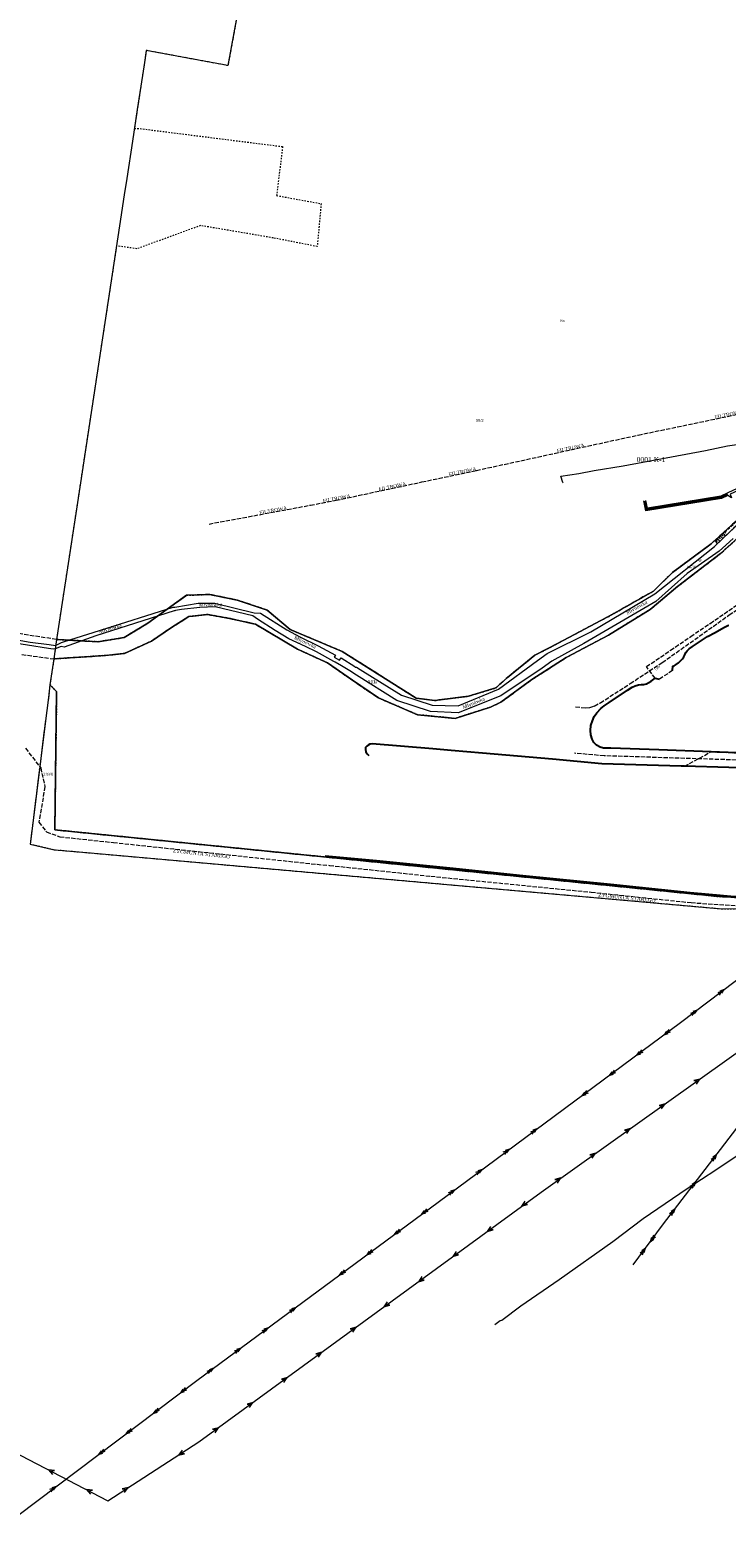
# Model space of a CAD drawing. Extents: x 7414218 to 7427513, y 5544630 to 5555035.
# Tile 6 of 46: x 7419129 to 7419374, y 5549245 to 5549772. Entities that reach past the tile are written whole.
import ezdxf
from ezdxf.enums import TextEntityAlignment as Align

# ---------------------------------------------------------------- set-up
doc = ezdxf.new("R2010")
doc.units = 0
for name, pattern in [('PRZER1-1', [1, 0.5, -0.5]), ('PRZER2-1', [1.5, 1, -0.5]), ('PRZER3-1', [2, 1.5, -0.5])]:
    doc.linetypes.add(name, pattern=pattern)
doc.layers.get('0').update_dxf_attribs({"linetype": 'CONTINUOUS'})
for name, color, linetype, lineweight in [('EGDE', 7, 'CONTINUOUS', 18), ('EGDE_O', 7, 'CONTINUOUS', 18), ('EGOE_O', 7, 'CONTINUOUS', 35), ('EGPG', 7, 'CONTINUOUS', 18), ('OTKJ', 7, 'CONTINUOUS', 18), ('OTKJ_O', 7, 'CONTINUOUS', 18), ('OTKK', 7, 'CONTINUOUS', 25), ('OTOO', 7, 'CONTINUOUS', 35), ('OTRK', 7, 'CONTINUOUS', 18), ('SULO', 7, 'CONTINUOUS', 35)]:
    doc.layers.add(name, color=color, linetype=linetype, lineweight=lineweight)
for name, color, linetype, lineweight, true_color in [('EGKK', 7, 'CONTINUOUS', 18, 0x24bc24), ('EGKK_O', 7, 'CONTINUOUS', 18, 0x24bc24), ('EGUG', 7, 'CONTINUOUS', 18, 0x008000), ('EGUG_O', 7, 'CONTINUOUS', 18, 0x008000), ('GELULI', 7, 'CONTINUOUS', 18, 0xfeffff), ('GELULI_O', 7, 'CONTINUOUS', 18, 0xfeffff), ('GSPPRB', 7, 'CONTINUOUS', 18, 0x80ffff), ('OTWP', 7, 'CONTINUOUS', 18, 0x59d9ff), ('OTWP_O', 7, 'CONTINUOUS', 18, 0x59d9ff), ('SUEP', 1, 'CONTINUOUS', 18, 0xff0000), ('SUWP', 5, 'CONTINUOUS', 18, 0x0000ff), ('SUWP_O', 5, 'CONTINUOUS', 18, 0x0000ff)]:
    doc.layers.add(name, color=color, linetype=linetype, lineweight=lineweight, true_color=true_color)
doc.styles.add('Times New Roman', font='times.ttf')

# ---------------------------------------------------------------- blocks, each defined once
blk = doc.blocks.new('GEPPGD1_2')
blk.add_hatch(color=0).paths.add_polyline_path([(0, -0.045), (0.013906, -0.042798), (0.02645, -0.036406), (0.036406, -0.02645), (0.042798, -0.013906), (0.045, 0), (0.042798, 0.013906), (0.036406, 0.02645), (0.02645, 0.036406), (0.013906, 0.042798), (0, 0.045), (-0.013906, 0.042798), (-0.02645, 0.036406), (-0.036406, 0.02645), (-0.042798, 0.013906), (-0.045, 0), (-0.042798, -0.013906), (-0.036406, -0.02645), (-0.02645, -0.036406), (-0.013906, -0.042798)])
blk = doc.blocks.new('GSPPRB0')
at = {"color": 0, "lineweight": 18}
for points in [[(-0.12726, -0.12726), (0.12726, 0.12726)], [(-0.12726, 0.12726), (0.12726, -0.12726)]]:
    blk.add_lwpolyline(points, dxfattribs=at)
blk = doc.blocks.new('KOLO')
blk.add_hatch(color=0).paths.add_polyline_path([(-0.175, 0), (-0.169037, -0.045293), (-0.151554, -0.0875), (-0.123744, -0.123744), (-0.0875, -0.151554), (-0.045293, -0.169037), (0, -0.175), (0.045293, -0.169037), (0.0875, -0.151554), (0.123744, -0.123744), (0.151554, -0.0875), (0.169037, -0.045293), (0.175, 0), (0.169037, 0.045293), (0.151554, 0.0875), (0.123744, 0.123744), (0.0875, 0.151554), (0.045293, 0.169037), (0, 0.175), (-0.045293, 0.169037), (-0.0875, 0.151554), (-0.123744, 0.123744), (-0.151554, 0.0875), (-0.169037, 0.045293)])
blk = doc.blocks.new('GSLKOG1')
blk.add_hatch(color=0).paths.add_polyline_path([(-0.175, 0), (-0.169037, -0.045293), (-0.151554, -0.0875), (-0.123744, -0.123744), (-0.0875, -0.151554), (-0.045293, -0.169037), (0, -0.175), (0.045293, -0.169037), (0.0875, -0.151554), (0.123744, -0.123744), (0.151554, -0.0875), (0.169037, -0.045293), (0.175, 0), (0.169037, 0.045293), (0.151554, 0.0875), (0.123744, 0.123744), (0.0875, 0.151554), (0.045293, 0.169037), (0, 0.175), (-0.045293, 0.169037), (-0.0875, 0.151554), (-0.123744, 0.123744), (-0.151554, 0.0875), (-0.169037, 0.045293)])
blk = doc.blocks.new('SUEP2')
at = {"color": 0}
for points in [[(-1.25, -0.5), (0.25, 0), (-1.25, 0.5)], [(-0.25, -0.5), (1.25, 0), (-0.25, 0.5)]]:
    blk.add_lwpolyline(points, dxfattribs=at)
blk = doc.blocks.new('SUEP3')
at = {"color": 0}
blk.add_lwpolyline([(0, 0), (-1, -0.75), (1, 0), (-1, 0.75)], close=True, dxfattribs=at)

msp = doc.modelspace()

# ---------------------------------------------------------------- linework, layer by layer
at = {"layer": 'EGDE', "linetype": 'Continuous', "lineweight": 18, "elevation": 10.22}
for points in [[(7419206.11, 5549800.89), (7419198.49, 5549759.23), (7419186.84, 5549761.4), (7419169.77, 5549764.57), (7419169, 5549759.54), (7419166.61, 5549743.8), (7419164.9, 5549732.62), (7419162.91, 5549719.51), (7419162.03, 5549713.72), (7419160.36, 5549702.78), (7419145.17, 5549603.05), (7419138.19, 5549557.21), (7419152.8, 5549556.43), (7419161.94, 5549557.9), (7419170.26, 5549562.91), (7419183.93, 5549572.79), (7419192.11, 5549573.05), (7419201.72, 5549571.1), (7419212.25, 5549567.59), (7419220.4, 5549560.69), (7419238.65, 5549553.02), (7419264.7, 5549536.53), (7419271.23, 5549535.73), (7419283.11, 5549537.25), (7419292.67, 5549540.14), (7419296.77, 5549543.78), (7419306.46, 5549551.65), (7419314.61, 5549555.92), (7419333.44, 5549565.85), (7419348.16, 5549574.28), (7419354.82, 5549580.78), (7419368.46, 5549590.89), (7419408.05, 5549627.17)], [(7419408.05, 5549627.17), (7419368.46, 5549590.89), (7419354.82, 5549580.78), (7419348.16, 5549574.28), (7419333.44, 5549565.85), (7419314.61, 5549555.92), (7419306.46, 5549551.65), (7419296.77, 5549543.78), (7419292.67, 5549540.14), (7419283.11, 5549537.25), (7419271.23, 5549535.73), (7419264.7, 5549536.53), (7419238.65, 5549553.02), (7419220.4, 5549560.69), (7419212.25, 5549567.59), (7419201.72, 5549571.1), (7419192.11, 5549573.05), (7419183.93, 5549572.79), (7419170.26, 5549562.91), (7419161.94, 5549557.9), (7419152.8, 5549556.43), (7419138.19, 5549557.21), (7419137.26, 5549550.39), (7419155.47, 5549551.59), (7419162.09, 5549552.33), (7419171.58, 5549556.65), (7419178.64, 5549561.45), (7419184.78, 5549565.32), (7419191.41, 5549566.01), (7419199.05, 5549564.64), (7419208.12, 5549562.61), (7419222.95, 5549553.83), (7419233.45, 5549549), (7419242.24, 5549542.88), (7419251.4, 5549536.65), (7419265.21, 5549530.74), (7419278.37, 5549529.46), (7419290.86, 5549533.42), (7419294.49, 5549535.11), (7419305.35, 5549543.1), (7419317.45, 5549550.85), (7419332.35, 5549558.76), (7419346.97, 5549567.79), (7419356.66, 5549575.91), (7419371.74, 5549587.46), (7419410.15, 5549622.14)], [(7419410.15, 5549622.14), (7419371.74, 5549587.46), (7419356.66, 5549575.91), (7419346.97, 5549567.79), (7419332.35, 5549558.76), (7419317.45, 5549550.85), (7419305.35, 5549543.1), (7419294.49, 5549535.11), (7419290.86, 5549533.42), (7419278.37, 5549529.46), (7419265.21, 5549530.74), (7419251.4, 5549536.65), (7419242.24, 5549542.88), (7419233.45, 5549549), (7419222.95, 5549553.83), (7419208.12, 5549562.61), (7419199.05, 5549564.64), (7419191.41, 5549566.01), (7419184.78, 5549565.32), (7419178.64, 5549561.45), (7419171.58, 5549556.65), (7419162.09, 5549552.33), (7419155.47, 5549551.59), (7419137.26, 5549550.39), (7419135.87, 5549541.29), (7419138.23, 5549538.88), (7419137.59, 5549490.21), (7419372.42, 5549466.59), (7419384.74, 5549466.49)], [(7419384.74, 5549466.49), (7419372.42, 5549466.59), (7419137.59, 5549490.21), (7419138.23, 5549538.88), (7419135.87, 5549541.29), (7419135.38, 5549536.75), (7419134.02, 5549526.74), (7419129.81, 5549492.5), (7419128.91, 5549485.22), (7419137.34, 5549483.22), (7419147.39, 5549482.33), (7419372.14, 5549462.43), (7419428.65, 5549462.47)]]:
    msp.add_lwpolyline(points, dxfattribs=at)
at = {"layer": 'EGKK', "linetype": 'PRZER3-1', "lineweight": 18, "elevation": 10.06}
for points in [[(7419408.05, 5549627.17), (7419368.46, 5549590.89), (7419354.82, 5549580.78), (7419348.16, 5549574.28), (7419333.44, 5549565.85), (7419314.61, 5549555.92), (7419306.46, 5549551.65), (7419296.77, 5549543.78), (7419292.67, 5549540.14), (7419283.11, 5549537.25), (7419271.23, 5549535.73), (7419264.7, 5549536.53), (7419238.65, 5549553.02), (7419220.4, 5549560.69), (7419212.25, 5549567.59), (7419201.72, 5549571.1), (7419192.11, 5549573.05), (7419183.93, 5549572.79), (7419170.26, 5549562.91), (7419161.94, 5549557.9), (7419152.8, 5549556.43), (7419138.19, 5549557.21), (7419115.53, 5549560.72)], [(7419126, 5549551.93), (7419137.26, 5549550.39), (7419155.47, 5549551.59), (7419162.09, 5549552.33), (7419171.58, 5549556.65), (7419178.64, 5549561.45), (7419184.78, 5549565.32), (7419191.41, 5549566.01), (7419199.05, 5549564.64), (7419208.12, 5549562.61), (7419222.95, 5549553.83), (7419233.45, 5549549), (7419242.24, 5549542.88), (7419251.4, 5549536.65), (7419265.21, 5549530.74), (7419278.37, 5549529.46), (7419290.86, 5549533.42), (7419294.49, 5549535.11), (7419305.35, 5549543.1), (7419317.45, 5549550.85), (7419332.35, 5549558.76), (7419346.97, 5549567.79), (7419356.66, 5549575.91), (7419371.74, 5549587.46), (7419410.15, 5549622.14)]]:
    msp.add_lwpolyline(points, dxfattribs=at)
at = {"layer": 'EGUG', "linetype": 'PRZER1-1', "lineweight": 18, "elevation": 10.08}
for points in [[(7419206.11, 5549800.89), (7419198.49, 5549759.23), (7419186.84, 5549761.4), (7419169.77, 5549764.57), (7419169, 5549759.54), (7419166.61, 5549743.8), (7419165.58, 5549737.08), (7419167.6, 5549737.06), (7419217.72, 5549730.73), (7419215.58, 5549713.49), (7419231.25, 5549710.65), (7419229.89, 5549695.53), (7419214.4, 5549698.58), (7419188.82, 5549702.92), (7419166.46, 5549694.75), (7419159.29, 5549695.78), (7419145.17, 5549603.05), (7419138.19, 5549557.21), (7419152.8, 5549556.43), (7419161.94, 5549557.9), (7419170.26, 5549562.91), (7419183.93, 5549572.79), (7419192.11, 5549573.05), (7419201.72, 5549571.1), (7419212.25, 5549567.59), (7419220.4, 5549560.69), (7419238.65, 5549553.02), (7419264.7, 5549536.53), (7419271.23, 5549535.73), (7419283.11, 5549537.25), (7419292.67, 5549540.14), (7419296.77, 5549543.78), (7419306.46, 5549551.65), (7419314.61, 5549555.92), (7419333.44, 5549565.85), (7419348.16, 5549574.28), (7419354.82, 5549580.78), (7419368.46, 5549590.89), (7419408.05, 5549627.17)], [(7419408.05, 5549627.17), (7419368.46, 5549590.89), (7419354.82, 5549580.78), (7419348.16, 5549574.28), (7419333.44, 5549565.85), (7419314.61, 5549555.92), (7419306.46, 5549551.65), (7419296.77, 5549543.78), (7419292.67, 5549540.14), (7419283.11, 5549537.25), (7419271.23, 5549535.73), (7419264.7, 5549536.53), (7419238.65, 5549553.02), (7419220.4, 5549560.69), (7419212.25, 5549567.59), (7419201.72, 5549571.1), (7419192.11, 5549573.05), (7419183.93, 5549572.79), (7419170.26, 5549562.91), (7419161.94, 5549557.9), (7419152.8, 5549556.43), (7419138.19, 5549557.21), (7419137.26, 5549550.39), (7419155.47, 5549551.59), (7419162.09, 5549552.33), (7419171.58, 5549556.65), (7419178.64, 5549561.45), (7419184.78, 5549565.32), (7419191.41, 5549566.01), (7419199.05, 5549564.64), (7419208.12, 5549562.61), (7419222.95, 5549553.83), (7419233.45, 5549549), (7419242.24, 5549542.88), (7419251.4, 5549536.65), (7419265.21, 5549530.74), (7419278.37, 5549529.46), (7419290.86, 5549533.42), (7419294.49, 5549535.11), (7419305.35, 5549543.1), (7419317.45, 5549550.85), (7419332.35, 5549558.76), (7419346.97, 5549567.79), (7419356.66, 5549575.91), (7419371.74, 5549587.46), (7419410.15, 5549622.14)], [(7419410.15, 5549622.14), (7419371.74, 5549587.46), (7419356.66, 5549575.91), (7419346.97, 5549567.79), (7419332.35, 5549558.76), (7419317.45, 5549550.85), (7419305.35, 5549543.1), (7419294.49, 5549535.11), (7419290.86, 5549533.42), (7419278.37, 5549529.46), (7419265.21, 5549530.74), (7419251.4, 5549536.65), (7419242.24, 5549542.88), (7419233.45, 5549549), (7419222.95, 5549553.83), (7419208.12, 5549562.61), (7419199.05, 5549564.64), (7419191.41, 5549566.01), (7419184.78, 5549565.32), (7419178.64, 5549561.45), (7419171.58, 5549556.65), (7419162.09, 5549552.33), (7419155.47, 5549551.59), (7419137.26, 5549550.39), (7419135.87, 5549541.29), (7419138.23, 5549538.88), (7419137.59, 5549490.21), (7419372.42, 5549466.59), (7419384.74, 5549466.49)], [(7419384.74, 5549466.49), (7419372.42, 5549466.59), (7419137.59, 5549490.21), (7419138.23, 5549538.88), (7419135.87, 5549541.29), (7419135.38, 5549536.75), (7419134.02, 5549526.74), (7419129.81, 5549492.5), (7419128.91, 5549485.22), (7419137.34, 5549483.22), (7419147.39, 5549482.33), (7419372.14, 5549462.43), (7419428.65, 5549462.47)]]:
    msp.add_lwpolyline(points, dxfattribs=at)
at = {"layer": 'GELULI', "linetype": 'PRZER3-1', "lineweight": 18, "elevation": 9.97}
for points in [[(7419191.83, 5549597.86), (7419227.51, 5549604.5), (7419236.51, 5549606.21), (7419266.71, 5549612.67), (7419285.91, 5549616.73), (7419342.82, 5549629.2), (7419396.93, 5549640.48), (7419420.12, 5549645.6), (7419443.26, 5549649.26), (7419491.1, 5549658.81), (7419573.08, 5549674.07), (7419586.74, 5549676.61), (7419595.56, 5549678.05), (7419603.85, 5549679.58), (7419642.24, 5549682.49), (7419682.46, 5549681.4), (7419701.55, 5549681.61), (7419707.82, 5549682.12), (7419711.97, 5549682.6), (7419717.23, 5549683.96), (7419737.16, 5549689.09), (7419817.2, 5549713.1), (7419833.72, 5549718.92), (7419847.85, 5549724.55)], [(7419320.74, 5549533.55), (7419324.26, 5549533.11), (7419325.79, 5549533.22), (7419327.34, 5549533.8), (7419329.47, 5549534.94), (7419340.02, 5549541.74), (7419351.24, 5549549.1), (7419374.81, 5549565.84), (7419404.81, 5549585.69), (7419408.37, 5549586.97), (7419410.72, 5549587.45), (7419414.81, 5549587.62), (7419417.68, 5549586.87), (7419419.73, 5549585.9), (7419421.75, 5549584.76), (7419423.94, 5549583.66), (7419426.43, 5549580.92), (7419428.02, 5549578.66), (7419430.09, 5549575.97), (7419431.66, 5549572.43), (7419431.96, 5549565.71), (7419429.18, 5549513.14)], [(7419127.27, 5549518.92), (7419132.63, 5549512.03), (7419134.09, 5549505.44), (7419132.02, 5549492.88), (7419134.68, 5549489.47), (7419139.39, 5549487.76), (7419158.19, 5549485.76), (7419229.82, 5549478.08), (7419234.24, 5549477.69), (7419269.84, 5549473.88), (7419326.25, 5549468.27), (7419361.39, 5549464.58), (7419396.19, 5549462.3)], [(7419429.18, 5549513.14), (7419330.84, 5549516.26), (7419320.43, 5549517.17)]]:
    msp.add_lwpolyline(points, dxfattribs=at)
at = {"layer": 'OTKJ', "linetype": 'PRZER3-1', "lineweight": 18, "elevation": 10.18}
for points in [[(7419374.52, 5549562.31), (7419372.9, 5549561.39), (7419369.83, 5549559.7), (7419367.12, 5549558.26), (7419361.88, 5549554.69), (7419360.7, 5549553.91), (7419359.96, 5549553.19), (7419359.52, 5549552.64), (7419359.14, 5549551.79), (7419358.83, 5549551.06), (7419358.35, 5549550.42), (7419357.56, 5549549.58), (7419356.94, 5549549.02), (7419356.17, 5549548.44), (7419355.41, 5549547.96), (7419355.02, 5549547.84), (7419354.88, 5549546.25), (7419350.21, 5549543.27), (7419348.73, 5549543.57), (7419345.69, 5549547.66), (7419354.2, 5549553.43), (7419361.25, 5549558.29), (7419368.11, 5549562.9), (7419378.35, 5549569.96)], [(7419390.26, 5549511.74), (7419359.11, 5549512.59), (7419368.41, 5549517.67), (7419383.34, 5549517.07)]]:
    msp.add_lwpolyline(points, dxfattribs=at)
at = {"layer": 'OTKK', "linetype": 'Continuous', "lineweight": 25, "elevation": 10.18}
for points in [[(7419354.88, 5549546.25), (7419355.02, 5549547.84), (7419355.41, 5549547.96), (7419356.17, 5549548.44), (7419356.94, 5549549.02), (7419357.56, 5549549.58), (7419358.35, 5549550.42), (7419358.83, 5549551.06), (7419359.14, 5549551.79), (7419359.52, 5549552.64), (7419359.96, 5549553.19), (7419360.7, 5549553.91), (7419361.88, 5549554.69), (7419367.12, 5549558.26), (7419369.83, 5549559.7), (7419372.9, 5549561.39), (7419374.52, 5549562.31)], [(7419383.34, 5549517.07), (7419368.41, 5549517.67), (7419350.01, 5549518.33), (7419333.16, 5549518.93), (7419330.63, 5549519.01), (7419329.46, 5549519.27), (7419328.15, 5549519.97), (7419327.19, 5549520.92), (7419326.57, 5549522.08), (7419326.12, 5549523.6), (7419325.99, 5549525.2), (7419326.11, 5549526.9), (7419326.66, 5549528.58), (7419327.28, 5549530.08), (7419328.23, 5549531.45), (7419329.68, 5549532.87), (7419330.86, 5549533.84), (7419332.62, 5549535.08), (7419339.03, 5549539.38), (7419340.72, 5549540.45), (7419341.74, 5549540.91), (7419342.86, 5549541.26), (7419343.86, 5549541.36), (7419344.82, 5549541.39), (7419345.68, 5549541.66), (7419346.52, 5549542.06), (7419347.39, 5549542.56), (7419348.32, 5549543.2), (7419348.73, 5549543.57), (7419350.21, 5549543.27)], [(7419390.26, 5549511.74), (7419359.11, 5549512.59), (7419357.93, 5549512.58), (7419329.94, 5549513.5), (7419312.67, 5549515.03), (7419288, 5549517.17), (7419277.03, 5549518.09), (7419270.55, 5549518.7), (7419249.27, 5549520.43), (7419248.41, 5549520.37), (7419247.82, 5549520.03), (7419247.33, 5549519.69), (7419246.89, 5549519.17), (7419246.88, 5549518.53), (7419247.03, 5549517.67), (7419247.47, 5549516.94), (7419248, 5549516.39)]]:
    msp.add_lwpolyline(points, dxfattribs=at)
at = {"layer": 'OTOO', "linetype": 'Continuous', "lineweight": 35, "elevation": 10.18}
msp.add_lwpolyline([(7419232.69, 5549480.91), (7419250.73, 5549479.33), (7419277.71, 5549476.56), (7419302.26, 5549474.02), (7419333.06, 5549470.91), (7419361.11, 5549467.99), (7419371.58, 5549467.14), (7419374.1, 5549466.89), (7419376.65, 5549466.67), (7419379.03, 5549466.59), (7419381.58, 5549466.59), (7419391.26, 5549466.63), (7419402.29, 5549466.71), (7419420.41, 5549466.76), (7419428.05, 5549466.67), (7419432.1, 5549469.5), (7419432.77, 5549472), (7419436.54, 5549507.94), (7419435.91, 5549510.26)], dxfattribs=at)
at = {"layer": 'OTRK', "linetype": 'PRZER2-1', "lineweight": 18, "elevation": 10.06}
msp.add_lwpolyline([(7419442.46, 5549635.74), (7419442.74, 5549634.09), (7419431.57, 5549632.33), (7419424.36, 5549631.2), (7419422.52, 5549630.96), (7419409.79, 5549626.59), (7419403.75, 5549621.23), (7419393.05, 5549611.89), (7419382.55, 5549602.19), (7419374.03, 5549594.17), (7419370.74, 5549591.03), (7419369.9, 5549591.92), (7419376.37, 5549597.91), (7419392.36, 5549612.8), (7419408.05, 5549627.17), (7419413.54, 5549629.84), (7419424.28, 5549633.03), (7419429.31, 5549633.75), (7419439.11, 5549635.19)], close=True, dxfattribs=at)
at = {"layer": 'OTRK', "linetype": 'Continuous', "lineweight": 18, "elevation": 10.06}
for points in [[(7419370.19, 5549592.19), (7419370.6, 5549591.74)], [(7419371.52, 5549591.78), (7419370.7, 5549592.66)], [(7419371.22, 5549593.14), (7419371.62, 5549592.7)], [(7419372.54, 5549592.74), (7419371.73, 5549593.62)], [(7419372.24, 5549594.09), (7419372.64, 5549593.66)], [(7419373.55, 5549593.71), (7419372.76, 5549594.57)], [(7419373.27, 5549595.04), (7419373.66, 5549594.62)]]:
    msp.add_lwpolyline(points, dxfattribs=at)
at = {"layer": 'OTWP', "linetype": 'Continuous', "lineweight": 18, "elevation": 10.06}
for points in [[(7419104.77, 5549560.64), (7419128.96, 5549556.27), (7419135.56, 5549555.45), (7419137.86, 5549555.15), (7419139.97, 5549556.2), (7419141.02, 5549556.51), (7419153.27, 5549560.37), (7419179.26, 5549568.57), (7419179.52, 5549568.55), (7419179.78, 5549568.54), (7419188.04, 5549570.01), (7419193.87, 5549569.98), (7419207.71, 5549566.65), (7419209.93, 5549566.5), (7419219.25, 5549560.57), (7419223.73, 5549558.2), (7419230.2, 5549554.97), (7419236.28, 5549551.74), (7419235.84, 5549551.04), (7419237.75, 5549549.92), (7419238.35, 5549550.77), (7419243.07, 5549547.68), (7419243.28, 5549547.53), (7419243.7, 5549547.43), (7419245, 5549546.63), (7419259.5, 5549537.66), (7419270.27, 5549534.09), (7419279.52, 5549533.83), (7419293.67, 5549539.76), (7419307.34, 5549549.78), (7419310.74, 5549552.28), (7419326.1, 5549559.89), (7419348.6, 5549573.34), (7419369.67, 5549589.99), (7419370.74, 5549591.03), (7419382.55, 5549602.19)], [(7419376.14, 5549592.77), (7419372.39, 5549589.31), (7419371.22, 5549588.36), (7419360.02, 5549580.44), (7419348.96, 5549570.61), (7419323.71, 5549555.83), (7419312.38, 5549549.61), (7419308.98, 5549547.14), (7419294.51, 5549537.4), (7419279.44, 5549531.4), (7419269.78, 5549531.85), (7419257.91, 5549535.69), (7419243.7, 5549544.66), (7419242.44, 5549545.51), (7419241.9, 5549545.86), (7419238.4, 5549547.9), (7419236.2, 5549549.2), (7419235.74, 5549549.47), (7419229.59, 5549552.85), (7419225.79, 5549554.75), (7419219.92, 5549557.45), (7419215.08, 5549560.4), (7419208.88, 5549564.36), (7419207.18, 5549565.57), (7419193.94, 5549568.68), (7419188.6, 5549568.53), (7419182.19, 5549567.82), (7419180.05, 5549567.43), (7419179.81, 5549567.34), (7419179.57, 5549567.26), (7419152.01, 5549558.55), (7419140.83, 5549554.57), (7419139.76, 5549554.71), (7419137.66, 5549553.88), (7419137.02, 5549553.8), (7419135.41, 5549554.1), (7419120.59, 5549556.44)]]:
    msp.add_lwpolyline(points, dxfattribs=at)
at = {"layer": 'SUEP', "linetype": 'Continuous', "lineweight": 18, "elevation": 10.14}
for points in [[(7417746.36, 5549831.46), (7418038.81, 5549766.35), (7418280.02, 5549712.5), (7418523.43, 5549585.32), (7418752.97, 5549465.24), (7418900.78, 5549387.21), (7419156.21, 5549254.06), (7419188.28, 5549274.74), (7419308.66, 5549362.72), (7419462.94, 5549472.73), (7419590.72, 5549564.27), (7419591.77, 5549565.02)], [(7419316.42, 5549612.34), (7419316.3, 5549612.49), (7419315.56, 5549614.7), (7419321.9, 5549615.65), (7419327.33, 5549616.65), (7419337.55, 5549618.39), (7419366.45, 5549623.74), (7419374.22, 5549625.4), (7419389.41, 5549627.67), (7419400.56, 5549629.87), (7419405.7, 5549631.49), (7419414.42, 5549634.49), (7419424.03, 5549639.34), (7419431.97, 5549642.64), (7419435.94, 5549643.32), (7419471.74, 5549650.65), (7419497.49, 5549655.25)], [(7418680.54, 5548983.12), (7418777.37, 5548991.24), (7418780.72, 5548991.52), (7418783.68, 5548993.77), (7418849.42, 5549043.73), (7418935.94, 5549108.06), (7419019.64, 5549170.15), (7419103.5, 5549233.06), (7419187.54, 5549296.35), (7419272.42, 5549359.18), (7419357.7, 5549422.34), (7419444.21, 5549487.91), (7419549.66, 5549520.76)], [(7419547.84, 5549512.16), (7419538.32, 5549504.99), (7419523.47, 5549493.24), (7419492.09, 5549467.44), (7419474.52, 5549454.33), (7419440.22, 5549425.57), (7419432.96, 5549419.34), (7419431.41, 5549418.44), (7419391.73, 5549385.01), (7419387.46, 5549382.04), (7419370.08, 5549370.36), (7419360.04, 5549363.78), (7419344.58, 5549353.29), (7419333.81, 5549345.23), (7419314.96, 5549331.83), (7419301.55, 5549322.58), (7419294.79, 5549317.53), (7419294.27, 5549317.38), (7419292.33, 5549315.97)], [(7419341.02, 5549337.08), (7419351.34, 5549351.01), (7419395.19, 5549408.34), (7419450.14, 5549478.59), (7419547.67, 5549510.39)]]:
    msp.add_lwpolyline(points, dxfattribs=at)
at = {"layer": 'SULO', "linetype": 'Continuous', "lineweight": 35, "elevation": 10.12}
msp.add_lwpolyline([(7419345.12, 5549606.05), (7419345.75, 5549603.01), (7419371.95, 5549607.25), (7419374.34, 5549608.38)], dxfattribs=at)
at = {"layer": 'SUWP', "linetype": 'Continuous', "lineweight": 18, "elevation": 10.14}
for points in [[(7419440.34, 5549606.95), (7419425.24, 5549608.21), (7419418.19, 5549608.92), (7419390.19, 5549610.83), (7419381.18, 5549611.24), (7419381.15, 5549611.28), (7419381.1, 5549611.25), (7419377.93, 5549609.62), (7419375.15, 5549608.33), (7419375.6, 5549607.06), (7419374.31, 5549607.92), (7419372.07, 5549606.86), (7419345.44, 5549602.55), (7419344.73, 5549605.97)], [(7419440.4, 5549607.75), (7419425.32, 5549609.01), (7419418.25, 5549609.72), (7419390.23, 5549611.63), (7419381.6, 5549612.02), (7419381.31, 5549612.42), (7419380.68, 5549611.93), (7419377.57, 5549610.34), (7419374.36, 5549608.85), (7419371.83, 5549607.64), (7419346.06, 5549603.47), (7419345.51, 5549606.13)]]:
    msp.add_lwpolyline(points, dxfattribs=at)

# ---------------------------------------------------------------- block references
at = {"layer": 'EGPG', "linetype": 'Continuous', "lineweight": 18}
for p in [(7419368.46, 5549590.89, 10.24), (7419371.74, 5549587.46, 10.24), (7419354.82, 5549580.78, 10.24), (7419348.16, 5549574.28, 10.24), (7419356.66, 5549575.91, 10.24), (7419333.44, 5549565.85, 10.24), (7419346.97, 5549567.79, 10.24), (7419314.61, 5549555.92, 10.24), (7419332.35, 5549558.76, 10.24), (7419306.46, 5549551.65, 10.24), (7419317.45, 5549550.85, 10.24), (7419292.67, 5549540.14, 10.24), (7419296.77, 5549543.78, 10.24), (7419305.35, 5549543.1, 10.24), (7419283.11, 5549537.25, 10.24), (7419294.49, 5549535.11, 10.24), (7419278.37, 5549529.46, 10.24), (7419290.86, 5549533.42, 10.24), (7419372.42, 5549466.59, 10.24), (7419372.14, 5549462.43, 10.24)]:
    msp.add_blockref('GEPPGD1_2', p, dxfattribs=at)
at = {"layer": 'GSPPRB', "linetype": 'Continuous', "lineweight": 18}
for p in [(7419277.71, 5549476.56, 10.28), (7419302.26, 5549474.02, 10.28), (7419333.06, 5549470.91, 10.28), (7419361.11, 5549467.99, 10.28), (7419371.58, 5549467.14, 10.28)]:
    msp.add_blockref('GSPPRB0', p, dxfattribs=at)
at = {"layer": 'OTOO', "linetype": 'Continuous', "lineweight": 35}
for name, p, rotation in [('GSLKOG1', (7419232.69, 5549480.91, 10.18), 354.9946275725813), ('KOLO', (7419237.97, 5549480.45, 10.18), 354.9946275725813), ('KOLO', (7419237.97, 5549480.45, 10.18), 354.9946275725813), ('KOLO', (7419245.45, 5549479.79, 10.18), 354.9946275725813), ('KOLO', (7419245.45, 5549479.79, 10.18), 354.9946275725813), ('KOLO', (7419256.76, 5549478.71, 10.18), 354.1380590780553), ('KOLO', (7419256.76, 5549478.71, 10.18), 354.1380590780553), ('KOLO', (7419264.22, 5549477.95, 10.18), 354.1380590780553), ('KOLO', (7419264.22, 5549477.95, 10.18), 354.1380590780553), ('KOLO', (7419271.68, 5549477.18, 10.18), 354.1380590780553), ('KOLO', (7419271.68, 5549477.18, 10.18), 354.1380590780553), ('KOLO', (7419282.52, 5549476.06, 10.18), 354.0930626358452), ('KOLO', (7419282.52, 5549476.06, 10.18), 354.0930626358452), ('KOLO', (7419289.98, 5549475.29, 10.18), 354.0930626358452), ('KOLO', (7419289.98, 5549475.29, 10.18), 354.0930626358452), ('KOLO', (7419297.45, 5549474.52, 10.18), 354.0930626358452), ('KOLO', (7419297.45, 5549474.52, 10.18), 354.0930626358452), ('KOLO', (7419306.47, 5549473.6, 10.18), 354.2341571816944), ('KOLO', (7419306.47, 5549473.6, 10.18), 354.2341571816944), ('KOLO', (7419313.93, 5549472.84, 10.18), 354.2341571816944), ('KOLO', (7419313.93, 5549472.84, 10.18), 354.2341571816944), ('KOLO', (7419321.39, 5549472.09, 10.18), 354.2341571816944), ('KOLO', (7419321.39, 5549472.09, 10.18), 354.2341571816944), ('KOLO', (7419328.85, 5549471.33, 10.18), 354.2341571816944), ('KOLO', (7419328.85, 5549471.33, 10.18), 354.2341571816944), ('KOLO', (7419339.63, 5549470.23, 10.18), 354.0569257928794), ('KOLO', (7419339.63, 5549470.23, 10.18), 354.0569257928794), ('KOLO', (7419347.08, 5549469.45, 10.18), 354.0569257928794), ('KOLO', (7419347.08, 5549469.45, 10.18), 354.0569257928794), ('KOLO', (7419354.54, 5549468.67, 10.18), 354.0569257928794), ('KOLO', (7419354.54, 5549468.67, 10.18), 354.0569257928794), ('KOLO', (7419366.35, 5549467.57, 10.18), 355.3586591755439), ('KOLO', (7419366.35, 5549467.57, 10.18), 355.3586591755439), ('KOLO', (7419372.84, 5549467.01, 10.18), 354.334433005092), ('KOLO', (7419372.84, 5549467.01, 10.18), 354.334433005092)]:
    msp.add_blockref(name, p, dxfattribs=dict(at, rotation=rotation))
at = {"layer": 'SUEP', "linetype": 'Continuous', "lineweight": 18}
for name, p, rotation in [('SUEP2', (7419372.05, 5549433.21, 10.14), 37.16020081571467), ('SUEP2', (7419362.48, 5549425.96, 10.14), 37.16020081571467), ('SUEP2', (7419352.88, 5549418.77, 10.14), 216.5243562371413), ('SUEP2', (7419343.24, 5549411.63, 10.14), 216.5243562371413), ('SUEP2', (7419333.59, 5549404.49, 10.14), 216.5243562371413), ('SUEP3', (7419363.62, 5549401.91, 10.14), 35.49092754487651), ('SUEP2', (7419323.95, 5549397.34, 10.14), 216.5243562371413), ('SUEP3', (7419351.41, 5549393.2, 10.14), 35.49092754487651), ('SUEP2', (7419306.17, 5549384.18, 10.14), 36.52435623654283), ('SUEP3', (7419339.19, 5549384.49, 10.14), 35.49092754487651), ('SUEP2', (7419296.53, 5549377.03, 10.14), 36.52435623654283), ('SUEP3', (7419326.98, 5549375.78, 10.14), 35.49092754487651), ('SUEP2', (7419369.57, 5549374.84, 10.14), 52.58870851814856), ('SUEP2', (7419286.88, 5549369.89, 10.14), 36.52435623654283), ('SUEP3', (7419314.77, 5549367.07, 10.14), 35.49092754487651), ('SUEP2', (7419362.28, 5549365.31, 10.14), 52.58870851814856), ('SUEP2', (7419277.24, 5549362.75, 10.14), 36.52435623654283), ('SUEP2', (7419267.6, 5549355.61, 10.14), 216.5096403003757), ('SUEP3', (7419302.6, 5549358.29, 10.14), 216.1612879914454), ('SUEP2', (7419354.99, 5549355.78, 10.14), 52.58870851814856), ('SUEP2', (7419257.95, 5549348.47, 10.14), 216.5096403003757), ('SUEP3', (7419290.49, 5549349.44, 10.14), 216.1612879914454), ('SUEP2', (7419347.77, 5549346.19, 10.14), 233.4672102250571), ('SUEP2', (7419248.31, 5549341.33, 10.14), 216.5096403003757), ('SUEP3', (7419278.38, 5549340.59, 10.14), 216.1612879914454), ('SUEP2', (7419344.59, 5549341.9, 10.14), 53.46721022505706), ('SUEP2', (7419238.66, 5549334.19, 10.14), 216.5096403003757), ('SUEP3', (7419266.27, 5549331.74, 10.14), 216.1612879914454), ('SUEP3', (7419254.16, 5549322.89, 10.14), 216.1612879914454), ('SUEP2', (7419221.3, 5549321.34, 10.14), 36.50964029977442), ('SUEP2', (7419211.65, 5549314.2, 10.14), 36.50964029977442), ('SUEP3', (7419242.78, 5549314.57, 10.14), 36.16128799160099), ('SUEP2', (7419202.01, 5549307.06, 10.14), 36.50964029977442), ('SUEP3', (7419230.67, 5549305.72, 10.14), 36.16128799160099), ('SUEP2', (7419192.36, 5549299.92, 10.14), 36.50964029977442), ('SUEP3', (7419218.56, 5549296.87, 10.14), 36.16128799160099), ('SUEP2', (7419182.75, 5549292.74, 10.14), 216.9831754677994), ('SUEP2', (7419173.16, 5549285.52, 10.14), 216.9831754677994), ('SUEP3', (7419206.45, 5549288.02, 10.14), 36.16128799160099), ('SUEP2', (7419163.58, 5549278.3, 10.14), 216.9831754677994), ('SUEP3', (7419194.34, 5549279.17, 10.14), 36.16128799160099), ('SUEP2', (7419153.99, 5549271.08, 10.14), 216.9831754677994), ('SUEP3', (7419181.98, 5549270.68, 10.14), 212.8155178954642), ('SUEP3', (7419136.26, 5549264.46, 10.14), 152.4679669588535), ('SUEP2', (7419137.05, 5549258.33, 10.14), 36.98317546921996), ('SUEP3', (7419149.56, 5549257.53, 10.14), 152.4679669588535), ('SUEP3', (7419162.51, 5549258.12, 10.14), 32.81551789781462)]:
    msp.add_blockref(name, p, dxfattribs=dict(at, rotation=rotation))

# ---------------------------------------------------------------- texts
at = {"layer": 'EGDE_O', "linetype": 'Continuous', "lineweight": 0, "style": 'Times New Roman'}
for s, p in [('99/2', (7419287.04, 5549633.83, 10.8)), ('247/6', (7419361.45, 5549582.25, 10.8)), ('239/8', (7419135.23, 5549509.28, 10.8))]:
    msp.add_text(s, height=1, dxfattribs=at).set_placement(p, align=Align.CENTER)
at = {"layer": 'EGKK_O', "linetype": 'Continuous', "lineweight": 0, "style": 'Times New Roman'}
msp.add_text('RIIIa', height=1, dxfattribs=at).set_placement((7419249.29, 5549541.8, 10.8), align=Align.CENTER)
at = {"layer": 'EGOE_O', "linetype": 'Continuous', "lineweight": 0, "style": 'Times New Roman'}
msp.add_text('0001 K-1', height=1.75, dxfattribs=at).set_placement((7419342.23, 5549619.69, 10.8))
at = {"layer": 'EGUG_O', "linetype": 'Continuous', "lineweight": 0, "style": 'Times New Roman'}
for s, p in [('Ba', (7419316.07, 5549668.94, 10.8)), ('W', (7419364.53, 5549584.57, 10.8))]:
    msp.add_text(s, height=1, dxfattribs=at).set_placement(p, align=Align.CENTER)
at = {"layer": 'GELULI_O', "linetype": 'Continuous', "lineweight": 0, "style": 'Times New Roman'}
for s, rotation, p in [('FILTROWA', 11.8166, (7419369.87, 5549634.83, 10.8)), ('FILTROWA', 12.4061, (7419314.36, 5549622.96, 10.8)), ('FILTROWA', 12.0127, (7419276.31, 5549614.69, 10.8)), ('FILTROWA', 10.7743, (7419232.01, 5549605.35, 10.8)), ('FILTROWA', 12.0179, (7419251.61, 5549609.44, 10.8)), ('FILTROWA', 10.4909, (7419209.67, 5549601.18, 10.8)), ('ZYGMUNTA STAREGO', 353.88, (7419179.06, 5549482.27, 10.8)), ('ZYGMUNTA STAREGO', 354.0052, (7419328.71, 5549466.75, 10.8))]:
    msp.add_text(s, height=1.25, rotation=rotation, dxfattribs=at).set_placement(p)
at = {"layer": 'OTKJ_O', "linetype": 'Continuous', "lineweight": 0, "style": 'Times New Roman'}
msp.add_text('j.mb.', height=0.75, rotation=36.621, dxfattribs=at).set_placement((7419348.94, 5549546.29, 10.8))
at = {"layer": 'OTWP_O', "linetype": 'Continuous', "lineweight": 0, "style": 'Times New Roman'}
for rotation, p in [(29.208, (7419338.93, 5549565.94, 10.8)), (0.349, (7419188.25, 5549568.84, 10.8)), (17.307, (7419153.3, 5549559.26, 10.8)), (335.326, (7419221.62, 5549557.42, 10.8)), (22.668, (7419281.31, 5549532.7, 10.8))]:
    msp.add_text('Młynówka', height=1.25, rotation=rotation, dxfattribs=at).set_placement(p)
at = {"layer": 'SUWP_O', "linetype": 'Continuous', "lineweight": 0, "style": 'Times New Roman'}
msp.add_text('wA800', height=0.75, rotation=9.225, dxfattribs=at).set_placement((7419355.29, 5549604.17, 10.8))

doc.saveas('drawing.dxf')
